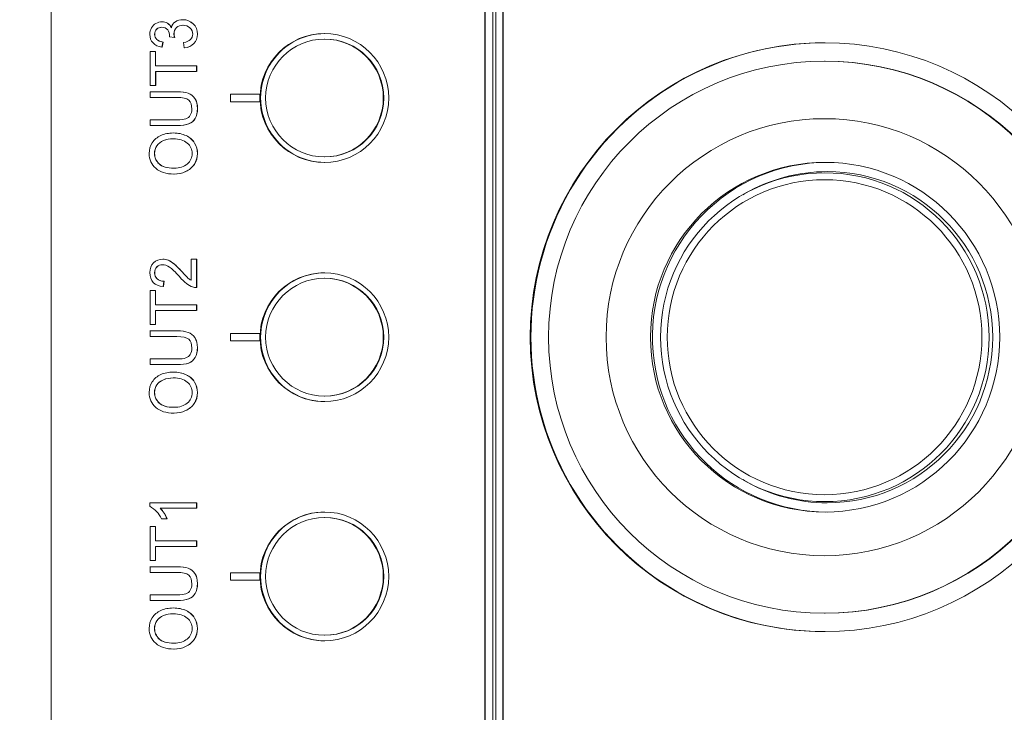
# Model space of a CAD drawing. Header units: millimetres. Extents: x 4 to 836, y 5 to 589.
# Tile 33 of 96: x 467 to 494, y 190 to 209. Entities that reach past the tile are written whole.
import ezdxf

# ---------------------------------------------------------------- set-up
doc = ezdxf.new("R2010")
doc.units = ezdxf.units.MM
doc.layers.add('1', color=7, linetype='Continuous', true_color=0xffffff)
doc.styles.add('ideas_simplex', font='simplex.shx')
doc.dimstyles.get("Standard").update_dxf_attribs({"dimtxt": 0.18, "dimasz": 0.18, "dimexe": 0.18, "dimexo": 0.0625, "dimgap": 0.09, "dimtad": 0, "dimtih": 1, "dimtoh": 1, "dimdec": 4, "dimzin": 0, "dimdsep": 46, "dimtxsty": 'Standard', "dimcen": 0.09, "dimadec": 0, "dimazin": 0, "dimtfac": 1, "dimtdec": 4, "dimtofl": 0, "dimtmove": 0, "dimatfit": 3, "dimfxl": 1, "dimtolj": 1, "dimtzin": 0, "dimarcsym": 0})

# ---------------------------------------------------------------- blocks, each defined once
blk = doc.blocks.new('_U12')
at = {"layer": '1', "color": 87, "lineweight": 25}
for p, q in [((475.824181, 252.235776), (474.324181, 252.235776)), ((474.324181, 252.235776), (474.324181, 246.610776)), ((491.499181, 252.235776), (489.999181, 252.235776)), ((491.499181, 246.610776), (491.499181, 252.235776)), ((474.324181, 246.610776), (475.824181, 246.610776)), ((489.999181, 246.610776), (491.499181, 246.610776))]:
    blk.add_line(p, q, dxfattribs=at)
at = {"layer": '1', "color": 152, "lineweight": 13}
for p, q in [((460.261681, 211.505238), (460.261681, 247.110776)), ((505.561681, 229.633818), (505.561681, 247.110776))]:
    blk.add_line(p, q, dxfattribs=at)
at = {"layer": '1', "color": 27, "lineweight": 13}
blk.add_line((505.561681, 245.110776), (460.261681, 245.110776), dxfattribs=at)
at = {"layer": '1', "color": 27, "lineweight": 18}
for points in [[(460.261681, 245.110776), (463.261679, 245.639757), (463.261683, 244.581795)], [(505.561681, 245.110776), (502.561683, 244.581795), (502.561679, 245.639757)]]:
    blk.add_solid(points, dxfattribs=at)
at = {"layer": '1', "color": 87, "linetype": 'Continuous', "lineweight": 25, "char_height": 3, "attachment_point": 7, "line_spacing_factor": 1.204819, "style": 'ideas_simplex'}
for s, insert in [('\\W1.2097;45,3', (477.280681, 254.370776)), ('\\W1.1692;1.783', (475.795681, 247.058276))]:
    blk.add_mtext(s, dxfattribs=dict(at, insert=insert))

msp = doc.modelspace()

# ---------------------------------------------------------------- linework, layer by layer
at = {"layer": '1', "color": 252, "linetype": 'Continuous', "lineweight": 13}
for p, q in [((468.227, 217.626), (468.227, 183.026)), ((480.027, 185.855), (480.027, 214.798)), ((480.234, 214.798), (480.234, 185.855)), ((480.32, 185.777), (480.32, 214.876)), ((480.512, 214.876), (480.512, 185.777))]:
    msp.add_line(p, q, dxfattribs=at)
at = {"layer": '1', "color": 252, "linetype": 'Continuous', "lineweight": 18}
for p, q in [((480.02, 185.858), (480.02, 214.795)), ((480.52, 214.879), (480.52, 185.774))]:
    msp.add_line(p, q, dxfattribs=at)
at = {"layer": '1', "color": 7, "linetype": 'Continuous', "lineweight": 18}
for p, q in [((471.247, 208.896), (471.242, 208.896)), ((472.092, 208.842), (472.095, 208.842)), ((471.098, 208.696), (471.101, 208.696)), ((471.269, 208.347), (471.273, 208.347)), ((471.585, 208.472), (471.589, 208.472)), ((472.107, 208.305), (472.111, 208.305)), ((471.242, 208.204), (471.245, 208.204)), ((471.85, 208.19), (471.854, 208.19)), ((471.464, 207.548), (471.46, 207.548)), ((471.072, 207.164), (471.068, 207.164)), ((471.068, 207.164), (471.068, 207.164)), ((470.918, 206.994), (470.919, 206.994)), ((473.904, 206.926), (473.105, 206.926)), ((473.105, 206.926), (473.105, 206.726)), ((473.904, 206.926), (473.908, 206.926)), ((473.904, 206.726), (473.904, 206.926)), ((473.908, 206.726), (473.908, 206.926)), ((473.105, 206.726), (473.904, 206.726)), ((473.904, 206.726), (473.908, 206.726)), ((471.967, 206.121), (471.971, 206.121)), ((472.145, 206.27), (472.148, 206.27)), ((471.557, 205.875), (471.553, 205.875)), ((471.104, 205.527), (471.107, 205.527)), ((472.12, 205.023), (472.123, 205.023)), ((471.568, 204.759), (471.571, 204.759)), ((471.268, 202.444), (471.264, 202.444)), ((471.414, 202.415), (471.417, 202.415)), ((471.105, 202.236), (471.108, 202.236)), ((471.568, 202.32), (471.571, 202.32)), ((471.109, 201.911), (471.112, 201.911)), ((471.295, 201.848), (471.299, 201.848)), ((471.279, 201.701), (471.282, 201.701)), ((472.174, 201.674), (472.178, 201.674)), ((472.187, 201.674), (472.178, 201.674)), ((472.183, 201.674), (472.187, 201.674)), ((471.463, 201.052), (471.459, 201.052)), ((470.917, 200.498), (470.918, 200.498)), ((471.071, 200.667), (471.067, 200.667)), ((471.067, 200.667), (471.067, 200.667)), ((473.904, 200.426), (473.105, 200.426)), ((473.105, 200.426), (473.105, 200.226)), ((473.105, 200.226), (473.904, 200.226)), ((473.904, 200.426), (473.908, 200.426)), ((473.904, 200.226), (473.904, 200.426)), ((473.904, 200.226), (473.908, 200.226)), ((473.908, 200.226), (473.908, 200.426)), ((472.144, 199.774), (472.147, 199.774)), ((471.966, 199.625), (471.97, 199.625)), ((471.556, 199.379), (471.552, 199.379)), ((471.103, 199.031), (471.106, 199.031)), ((472.119, 198.526), (472.122, 198.526)), ((471.567, 198.263), (471.571, 198.263)), ((470.913, 195.821), (470.911, 195.733)), ((472.183, 195.821), (470.913, 195.821)), ((471.196, 195.678), (472.183, 195.678)), ((472.183, 195.821), (472.187, 195.821)), ((472.183, 195.678), (472.183, 195.821)), ((472.183, 195.678), (472.187, 195.678)), ((472.187, 195.678), (472.187, 195.821)), ((471.232, 195.394), (471.379, 195.394)), ((471.379, 195.394), (471.382, 195.394)), ((471.463, 194.641), (471.459, 194.641)), ((470.917, 194.087), (470.918, 194.087)), ((471.071, 194.257), (471.067, 194.257)), ((471.067, 194.257), (471.067, 194.257)), ((471.648, 193.933), (471.648, 193.933)), ((473.904, 193.926), (473.105, 193.926)), ((473.105, 193.926), (473.105, 193.726)), ((473.904, 193.926), (473.908, 193.926)), ((473.904, 193.726), (473.904, 193.926)), ((473.908, 193.726), (473.908, 193.926)), ((473.105, 193.726), (473.904, 193.726)), ((473.904, 193.726), (473.908, 193.726)), ((472.144, 193.363), (472.147, 193.363)), ((471.556, 192.968), (471.552, 192.968)), ((471.966, 193.214), (471.97, 193.214)), ((471.103, 192.62), (471.106, 192.62)), ((472.119, 192.116), (472.122, 192.116)), ((471.567, 191.852), (471.571, 191.852))]:
    msp.add_line(p, q, dxfattribs=at)
at = {"layer": '1', "color": 7, "linetype": 'Continuous', "lineweight": 13}
for p, q in [((471.392, 208.856), (471.395, 208.856)), ((471.638, 208.737), (471.641, 208.737)), ((471.098, 208.419), (471.102, 208.419)), ((471.953, 206.954), (471.957, 206.954)), ((472.136, 206.811), (472.139, 206.811)), ((471.283, 205.668), (471.286, 205.668)), ((471.898, 205.803), (471.901, 205.803)), ((472.128, 205.601), (472.131, 205.601)), ((471.163, 205.036), (471.166, 205.036)), ((471.884, 204.826), (471.887, 204.826)), ((471.791, 202.099), (471.794, 202.099)), ((471.952, 200.458), (471.956, 200.458)), ((472.135, 200.314), (472.138, 200.314)), ((471.282, 199.171), (471.285, 199.171)), ((471.897, 199.307), (471.9, 199.307)), ((472.127, 199.104), (472.13, 199.104)), ((471.162, 198.54), (471.165, 198.54)), ((471.883, 198.33), (471.886, 198.33)), ((471.952, 194.047), (471.956, 194.047)), ((472.135, 193.904), (472.138, 193.904)), ((471.282, 192.761), (471.285, 192.761)), ((471.897, 192.897), (471.9, 192.897)), ((472.127, 192.694), (472.13, 192.694)), ((471.162, 192.13), (471.165, 192.13)), ((471.883, 191.919), (471.886, 191.919))]:
    msp.add_line(p, q, dxfattribs=at)
at = {"layer": '1', "color": 30, "linetype": 'Continuous', "lineweight": 18}
for p, q in [((475.674, 208.426), (475.66, 208.426)), ((475.66, 205.226), (475.674, 205.226)), ((475.674, 201.926), (475.66, 201.926)), ((475.66, 198.726), (475.674, 198.726)), ((475.674, 195.426), (475.66, 195.426)), ((475.66, 192.226), (475.674, 192.226))]:
    msp.add_line(p, q, dxfattribs=at)
at = {"layer": '1', "color": 2, "linetype": 'Continuous', "lineweight": 18}
for p, q in [((489.266, 207.826), (489.248, 207.826)), ((489.322, 205.076), (489.322, 205.076)), ((487.077, 204.224), (487.028, 204.195)), ((487.028, 196.457), (487.077, 196.429)), ((489.248, 192.826), (489.266, 192.826))]:
    msp.add_line(p, q, dxfattribs=at)
at = {"layer": '1', "color": 252, "linetype": 'Continuous', "lineweight": 18}
for centre, major_axis in [((475.657, 206.826), (0, -1.75)), ((489.248, 200.326), (0, -8)), ((475.657, 200.326), (0, -1.75)), ((475.657, 193.826), (0, -1.75))]:
    msp.add_ellipse(centre, major_axis=major_axis, ratio=0.999391, dxfattribs=at)
for centre, major_axis in [((475.674, 206.826), (0, 1.75)), ((489.266, 200.326), (0, 8)), ((475.674, 200.326), (0, 1.75)), ((475.674, 193.826), (0, 1.75))]:
    msp.add_ellipse(centre, major_axis=major_axis, ratio=0.999391, start_param=0, end_param=3.141593, dxfattribs=at)
at = {"layer": '1', "color": 30, "linetype": 'Continuous', "lineweight": 18}
for centre in [(475.66, 206.826), (475.66, 200.326), (475.66, 193.826)]:
    msp.add_ellipse(centre, major_axis=(0, 1.6), ratio=0.999391, dxfattribs=at)
for centre in [(475.674, 206.826), (475.674, 200.326), (475.674, 193.826)]:
    msp.add_ellipse(centre, major_axis=(0, 1.6), ratio=0.999391, start_param=3.141647, end_param=6.283142, dxfattribs=at)
at = {"layer": '1', "color": 2, "linetype": 'Continuous', "lineweight": 18}
for centre, major_axis in [((489.248, 200.326), (0, 7.5)), ((489.248, 200.326), (0, 5.937)), ((489.268, 200.326), (0, 4.75)), ((489.259, 200.326), (0, 4.467))]:
    msp.add_ellipse(centre, major_axis=major_axis, ratio=0.999391, dxfattribs=at)
for centre, major_axis, start_param, end_param in [((489.266, 200.326), (0, 7.5), 3.141647, 6.283142), ((489.322, 200.326), (0, 4.75), 0, 1.605703), ((489.325, 200.326), (0, 4.5), 0, 0.52337), ((489.325, 200.326), (0, 4.5), 3.141593, 6.283185), ((489.322, 200.326), (0, 4.75), 1.605703, 3.141647), ((489.325, 200.326), (0, 4.5), 2.618125, 3.141593)]:
    msp.add_ellipse(centre, major_axis=major_axis, ratio=0.999391, start_param=start_param, end_param=end_param, dxfattribs=at)
at = {"layer": '1', "color": 2, "linetype": 'Continuous', "lineweight": 13}
msp.add_ellipse((489.253, 200.326), major_axis=(0, -4.279), ratio=0.999391, dxfattribs=at)
at = {"layer": '1', "color": 7, "linetype": 'Continuous', "lineweight": 18}
for centre, major_axis, start_param, end_param in [((470.511, 195.032), (0, 0.807), 5.177373, 5.764297), ((470.471, 195.012), (0, -0.985), 1.968996, 2.31394), ((470.475, 195.012), (0, -0.985), 1.968996, 2.31394)]:
    msp.add_ellipse(centre, major_axis=major_axis, ratio=0.999391, start_param=start_param, end_param=end_param, dxfattribs=at)
for points, degree in [([(470.958, 208.731), (470.988, 208.784), (471.028, 208.825), (471.079, 208.854)], 3), ([(471.247, 208.896), (471.301, 208.896), (471.351, 208.883), (471.395, 208.856)], 3), ([(471.392, 208.856), (471.437, 208.828), (471.472, 208.788), (471.499, 208.736)], 3), ([(471.395, 208.856), (471.44, 208.828), (471.476, 208.788), (471.502, 208.736)], 3), ([(471.499, 208.736), (471.516, 208.805), (471.552, 208.858), (471.607, 208.896)], 3), ([(471.815, 208.802), (471.745, 208.801), (471.687, 208.78), (471.641, 208.737)], 3), ([(471.814, 208.953), (471.925, 208.953), (472.018, 208.916), (472.095, 208.842)], 3), ([(471.239, 208.749), (471.184, 208.748), (471.138, 208.731), (471.101, 208.696)], 3), ([(471.585, 208.472), (471.585, 208.472), (471.449, 208.488), (471.449, 208.488)], 3), ([(471.242, 208.204), (471.137, 208.221), (471.057, 208.261), (471, 208.323)], 3), ([(471.098, 208.419), (471.136, 208.382), (471.193, 208.358), (471.269, 208.347)], 3), ([(471.102, 208.419), (471.14, 208.382), (471.197, 208.358), (471.273, 208.347)], 3), ([(471.269, 208.347), (471.269, 208.347), (471.242, 208.204), (471.242, 208.204)], 3), ([(471.273, 208.347), (471.273, 208.347), (471.245, 208.204), (471.245, 208.204)], 3), ([(471.83, 208.333), (471.918, 208.349), (471.981, 208.377), (472.02, 208.417)], 3), ([(471.85, 208.19), (471.85, 208.19), (471.83, 208.333), (471.83, 208.333)], 3), ([(472.107, 208.305), (472.041, 208.238), (471.956, 208.199), (471.85, 208.19)], 3), ([(472.111, 208.305), (472.045, 208.238), (471.959, 208.199), (471.854, 208.19)], 3), ([(471.771, 207.702), (471.767, 207.702)], 1), ([(471.072, 207.164), (471.072, 207.164), (471.072, 207.548), (471.072, 207.548)], 3), ([(471.46, 207.548), (471.782, 207.548), (472.184, 207.548), (472.184, 207.548)], 3), ([(472.184, 207.56), (472.188, 207.56)], 1), ([(472.136, 206.811), (472.089, 206.88), (472.028, 206.928), (471.953, 206.954)], 3), ([(472.139, 206.811), (472.092, 206.88), (472.031, 206.928), (471.957, 206.954)], 3), ([(472.013, 206.356), (471.984, 206.31), (471.944, 206.278), (471.892, 206.259)], 3), ([(471.967, 206.121), (472.045, 206.151), (472.104, 206.2), (472.145, 206.27)], 3), ([(471.971, 206.121), (472.048, 206.151), (472.107, 206.2), (472.148, 206.27)], 3), ([(470.98, 205.609), (471.036, 205.696), (471.114, 205.762), (471.214, 205.807)], 3), ([(471.558, 205.875), (471.686, 205.875), (471.801, 205.851), (471.901, 205.803)], 3), ([(471.283, 205.668), (471.206, 205.636), (471.146, 205.589), (471.104, 205.527)], 3), ([(471.286, 205.668), (471.209, 205.636), (471.15, 205.589), (471.107, 205.527)], 3), ([(471.555, 205.716), (471.453, 205.716), (471.363, 205.7), (471.286, 205.668)], 3), ([(471.898, 205.803), (471.999, 205.756), (472.076, 205.688), (472.128, 205.601)], 3), ([(471.901, 205.803), (472.002, 205.756), (472.079, 205.688), (472.131, 205.601)], 3), ([(471.163, 205.036), (471.244, 204.958), (471.38, 204.918), (471.571, 204.918)], 3), ([(471.166, 205.036), (471.248, 204.958), (471.384, 204.918), (471.574, 204.918)], 3), ([(471.571, 204.918), (471.723, 204.918), (471.843, 204.956), (471.931, 205.032)], 3), ([(472.12, 205.023), (472.062, 204.936), (471.983, 204.871), (471.884, 204.826)], 3), ([(472.123, 205.023), (472.066, 204.936), (471.987, 204.871), (471.887, 204.826)], 3), ([(471.568, 204.759), (471.358, 204.759), (471.193, 204.811), (471.075, 204.915)], 3), ([(471.884, 204.826), (471.785, 204.781), (471.679, 204.759), (471.568, 204.759)], 3), ([(471.887, 204.826), (471.788, 204.781), (471.682, 204.759), (471.571, 204.759)], 3), ([(471.268, 202.444), (471.319, 202.444), (471.368, 202.434), (471.417, 202.415)], 3), ([(471.414, 202.415), (471.462, 202.396), (471.514, 202.364), (471.568, 202.32)], 3), ([(471.417, 202.415), (471.466, 202.396), (471.517, 202.364), (471.571, 202.32)], 3), ([(472.034, 202.446), (472.034, 202.446), (472.088, 202.446), (472.131, 202.446)], 3), ([(472.034, 201.873), (472.034, 201.873), (472.034, 202.446), (472.034, 202.446)], 3), ([(471.262, 202.297), (471.201, 202.296), (471.15, 202.276), (471.108, 202.236)], 3), ([(471.716, 201.973), (471.603, 202.099), (471.513, 202.185), (471.447, 202.23)], 3), ([(471.568, 202.32), (471.622, 202.276), (471.696, 202.202), (471.791, 202.099)], 3), ([(471.571, 202.32), (471.626, 202.276), (471.7, 202.202), (471.794, 202.099)], 3), ([(471.791, 202.099), (471.869, 202.013), (471.922, 201.958), (471.95, 201.934)], 3), ([(471.279, 201.701), (471.16, 201.711), (471.069, 201.749), (471.006, 201.815)], 3), ([(471.109, 201.911), (471.154, 201.87), (471.216, 201.849), (471.295, 201.848)], 3), ([(471.112, 201.911), (471.157, 201.87), (471.219, 201.849), (471.299, 201.848)], 3), ([(471.295, 201.848), (471.295, 201.848), (471.279, 201.701), (471.279, 201.701)], 3), ([(471.299, 201.848), (471.299, 201.848), (471.282, 201.701), (471.282, 201.701)], 3), ([(471.907, 201.785), (471.852, 201.829), (471.788, 201.891), (471.716, 201.973)], 3), ([(471.95, 201.934), (471.978, 201.909), (472.006, 201.889), (472.034, 201.873)], 3), ([(472.076, 201.691), (472.018, 201.71), (471.963, 201.742), (471.907, 201.785)], 3), ([(472.183, 201.674), (472.146, 201.673), (472.11, 201.679), (472.076, 201.691)], 3), ([(471.071, 200.667), (471.071, 200.667), (471.071, 201.051), (471.071, 201.052)], 3), ([(471.459, 201.052), (471.781, 201.052), (472.183, 201.052), (472.183, 201.052)], 3), ([(471.77, 201.206), (471.766, 201.206)], 1), ([(472.183, 201.064), (472.187, 201.064)], 1), ([(472.135, 200.314), (472.088, 200.384), (472.027, 200.431), (471.952, 200.458)], 3), ([(472.138, 200.314), (472.091, 200.384), (472.03, 200.431), (471.956, 200.458)], 3), ([(472.012, 199.86), (471.983, 199.814), (471.943, 199.782), (471.891, 199.763)], 3), ([(471.966, 199.625), (472.044, 199.654), (472.103, 199.704), (472.144, 199.774)], 3), ([(471.97, 199.625), (472.047, 199.654), (472.107, 199.704), (472.147, 199.774)], 3), ([(470.979, 199.113), (471.035, 199.199), (471.113, 199.265), (471.213, 199.311)], 3), ([(471.282, 199.171), (471.205, 199.139), (471.145, 199.092), (471.103, 199.031)], 3), ([(471.285, 199.171), (471.208, 199.139), (471.149, 199.092), (471.106, 199.031)], 3), ([(471.554, 199.22), (471.452, 199.22), (471.362, 199.203), (471.285, 199.171)], 3), ([(471.557, 199.379), (471.685, 199.379), (471.8, 199.355), (471.9, 199.307)], 3), ([(471.897, 199.307), (471.998, 199.259), (472.075, 199.192), (472.127, 199.104)], 3), ([(471.9, 199.307), (472.002, 199.259), (472.078, 199.192), (472.13, 199.104)], 3), ([(471.567, 198.263), (471.357, 198.263), (471.192, 198.315), (471.074, 198.419)], 3), ([(471.162, 198.54), (471.243, 198.461), (471.379, 198.422), (471.57, 198.422)], 3), ([(471.165, 198.54), (471.247, 198.461), (471.383, 198.422), (471.573, 198.422)], 3), ([(471.883, 198.33), (471.784, 198.285), (471.678, 198.263), (471.567, 198.263)], 3), ([(471.57, 198.422), (471.722, 198.422), (471.842, 198.46), (471.93, 198.535)], 3), ([(471.886, 198.33), (471.787, 198.285), (471.682, 198.263), (471.571, 198.263)], 3), ([(472.119, 198.526), (472.061, 198.44), (471.983, 198.374), (471.883, 198.33)], 3), ([(472.122, 198.526), (472.065, 198.44), (471.986, 198.374), (471.886, 198.33)], 3), ([(471.071, 194.257), (471.071, 194.257), (471.071, 194.641), (471.071, 194.641)], 3), ([(471.459, 194.641), (471.781, 194.641), (472.183, 194.641), (472.183, 194.641)], 3), ([(471.77, 194.796), (471.766, 194.796)], 1), ([(472.183, 194.653), (472.187, 194.653)], 1), ([(472.135, 193.904), (472.088, 193.973), (472.027, 194.021), (471.952, 194.047)], 3), ([(472.138, 193.904), (472.091, 193.973), (472.03, 194.021), (471.956, 194.047)], 3), ([(472.012, 193.449), (471.983, 193.404), (471.943, 193.371), (471.891, 193.352)], 3), ([(471.966, 193.214), (472.044, 193.244), (472.103, 193.294), (472.144, 193.363)], 3), ([(471.97, 193.214), (472.047, 193.244), (472.107, 193.294), (472.147, 193.363)], 3), ([(471.557, 192.968), (471.685, 192.968), (471.8, 192.944), (471.9, 192.897)], 3), ([(470.979, 192.702), (471.035, 192.789), (471.113, 192.855), (471.213, 192.9)], 3), ([(471.282, 192.761), (471.205, 192.729), (471.145, 192.682), (471.103, 192.62)], 3), ([(471.285, 192.761), (471.208, 192.729), (471.149, 192.682), (471.106, 192.62)], 3), ([(471.554, 192.809), (471.452, 192.809), (471.362, 192.793), (471.285, 192.761)], 3), ([(471.897, 192.897), (471.998, 192.849), (472.075, 192.781), (472.127, 192.694)], 3), ([(471.9, 192.897), (472.002, 192.849), (472.078, 192.781), (472.13, 192.694)], 3), ([(471.567, 191.852), (471.357, 191.852), (471.192, 191.904), (471.074, 192.008)], 3), ([(471.162, 192.13), (471.243, 192.051), (471.379, 192.012), (471.57, 192.012)], 3), ([(471.165, 192.13), (471.247, 192.051), (471.383, 192.012), (471.573, 192.012)], 3), ([(471.883, 191.919), (471.784, 191.875), (471.678, 191.852), (471.567, 191.852)], 3), ([(471.57, 192.012), (471.722, 192.012), (471.842, 192.049), (471.93, 192.125)], 3), ([(471.886, 191.919), (471.787, 191.875), (471.682, 191.852), (471.571, 191.852)], 3), ([(472.119, 192.116), (472.061, 192.029), (471.983, 191.964), (471.883, 191.919)], 3), ([(472.122, 192.116), (472.065, 192.029), (471.986, 191.964), (471.886, 191.919)], 3)]:
    msp.add_open_spline(points, degree=degree, dxfattribs=at)
for points, knots in [([(471.079, 208.854), (471.131, 208.882), (471.185, 208.896), (471.243, 208.896), (471.297, 208.896), (471.347, 208.883), (471.392, 208.856)], [0, 0, 0, 0, 0.5, 0.5, 0.5, 1, 1, 1, 1]), ([(471.607, 208.896), (471.661, 208.934), (471.729, 208.953), (471.81, 208.953), (471.921, 208.953), (472.015, 208.916), (472.092, 208.842)], [0, 0, 0, 0, 0.5, 0.5, 0.5, 1, 1, 1, 1]), ([(472.002, 208.732), (471.952, 208.778), (471.889, 208.802), (471.814, 208.802), (471.743, 208.802), (471.684, 208.78), (471.638, 208.737)], [0, 0, 0, 0, 0.5, 0.5, 0.5, 1, 1, 1, 1]), ([(472.092, 208.842), (472.168, 208.768), (472.207, 208.674), (472.207, 208.56), (472.207, 208.458), (472.174, 208.373), (472.107, 208.305)], [0, 0, 0, 0, 0.5, 0.5, 0.5, 1, 1, 1, 1]), ([(472.095, 208.842), (472.172, 208.768), (472.21, 208.674), (472.21, 208.56), (472.21, 208.458), (472.177, 208.373), (472.111, 208.305)], [0, 0, 0, 0, 0.5, 0.5, 0.5, 1, 1, 1, 1]), ([(471, 208.323), (470.942, 208.385), (470.913, 208.463), (470.913, 208.555), (470.913, 208.618), (470.928, 208.677), (470.958, 208.731)], [0, 0, 0, 0, 0.5, 0.5, 0.5, 1, 1, 1, 1]), ([(471.098, 208.696), (471.06, 208.66), (471.041, 208.614), (471.041, 208.502), (471.06, 208.456), (471.098, 208.419)], [0, 0, 0, 0, 0.5, 0.5, 1, 1, 1, 1]), ([(471.101, 208.696), (471.064, 208.66), (471.045, 208.614), (471.045, 208.502), (471.064, 208.456), (471.102, 208.419)], [0, 0, 0, 0, 0.5, 0.5, 1, 1, 1, 1]), ([(471.399, 208.676), (471.364, 208.725), (471.311, 208.749), (471.239, 208.749), (471.182, 208.749), (471.135, 208.731), (471.098, 208.696)], [0, 0, 0, 0, 0.5, 0.5, 0.5, 1, 1, 1, 1]), ([(471.449, 208.488), (471.45, 208.498), (471.451, 208.505), (471.451, 208.511), (471.451, 208.572), (471.433, 208.627), (471.399, 208.676)], [0, 0, 0, 0, 0.5, 0.5, 0.5, 1, 1, 1, 1]), ([(471.638, 208.737), (471.591, 208.694), (471.568, 208.639), (471.568, 208.573), (471.568, 208.546), (471.574, 208.512), (471.585, 208.472)], [0, 0, 0, 0, 0.5, 0.5, 0.5, 1, 1, 1, 1]), ([(471.641, 208.737), (471.595, 208.694), (471.571, 208.639), (471.571, 208.573), (471.571, 208.546), (471.577, 208.512), (471.589, 208.472)], [0, 0, 0, 0, 0.5, 0.5, 0.5, 1, 1, 1, 1]), ([(472.02, 208.417), (472.059, 208.456), (472.078, 208.504), (472.078, 208.561), (472.078, 208.629), (472.053, 208.686), (472.002, 208.732)], [0, 0, 0, 0, 0.5, 0.5, 0.5, 1, 1, 1, 1]), ([(471.116, 207.702), (471.086, 207.702), (471.068, 207.702), (471.068, 207.702), (471.068, 207.702), (471.068, 208.088), (471.068, 208.088), (471.068, 208.088), (470.919, 208.088), (470.919, 208.088)], [0, 0, 0, 0, 0.058796, 0.058796, 0.058796, 0.529398, 0.529398, 0.529398, 1, 1, 1, 1]), ([(470.919, 208.088), (470.919, 208.088), (470.919, 207.164), (470.919, 207.164), (470.919, 207.164), (471.068, 207.164), (471.068, 207.164)], [0, 0, 0, 0, 0.5, 0.5, 0.5, 1, 1, 1, 1]), ([(472.188, 207.548), (472.188, 207.548), (472.188, 207.702), (472.188, 207.702), (472.188, 207.702), (471.333, 207.702), (471.12, 207.702)], [0, 0, 0, 0, 0.533316, 0.533316, 0.533316, 1, 1, 1, 1]), ([(471.953, 206.954), (471.878, 206.981), (471.777, 206.994), (471.65, 206.994), (471.65, 206.994), (470.919, 206.994), (470.919, 206.994), (470.919, 206.994), (470.919, 206.84), (470.919, 206.84)], [0, 0, 0, 0, 0.333333, 0.333333, 0.333333, 0.666667, 0.666667, 0.666667, 1, 1, 1, 1]), ([(471.957, 206.954), (471.882, 206.981), (471.781, 206.994), (471.654, 206.994), (471.654, 206.994), (470.922, 206.994), (470.922, 206.994), (470.922, 206.994), (470.922, 206.84), (470.922, 206.84)], [0, 0, 0, 0, 0.333333, 0.333333, 0.333333, 0.666667, 0.666667, 0.666667, 1, 1, 1, 1]), ([(470.919, 206.84), (470.919, 206.84), (471.649, 206.84), (471.649, 206.84), (471.808, 206.84), (471.915, 206.815), (471.971, 206.767)], [0, 0, 0, 0, 0.5, 0.5, 0.5, 1, 1, 1, 1]), ([(471.971, 206.767), (472.027, 206.719), (472.055, 206.638), (472.055, 206.524), (472.055, 206.458), (472.041, 206.402), (472.013, 206.356)], [0, 0, 0, 0, 0.5, 0.5, 0.5, 1, 1, 1, 1]), ([(472.145, 206.27), (472.186, 206.339), (472.206, 206.429), (472.206, 206.538), (472.206, 206.651), (472.183, 206.741), (472.136, 206.811)], [0, 0, 0, 0, 0.5, 0.5, 0.5, 1, 1, 1, 1]), ([(472.148, 206.27), (472.189, 206.339), (472.209, 206.429), (472.209, 206.538), (472.209, 206.651), (472.186, 206.741), (472.139, 206.811)], [0, 0, 0, 0, 0.5, 0.5, 0.5, 1, 1, 1, 1]), ([(470.919, 206.231), (470.919, 206.231), (470.919, 206.231), (470.919, 206.231), (470.919, 206.077), (470.919, 206.077), (470.919, 206.077), (471.035, 206.077), (471.175, 206.077)], [0, 0, 0, 0, 0.000001, 0.000001, 0.715084, 0.715084, 0.715084, 1, 1, 1, 1]), ([(471.178, 206.077), (471.389, 206.077), (471.654, 206.077), (471.654, 206.077), (471.788, 206.077), (471.893, 206.091), (471.971, 206.121)], [0, 0, 0, 0, 0.37561, 0.37561, 0.37561, 1, 1, 1, 1]), ([(471.214, 205.807), (471.313, 205.852), (471.427, 205.875), (471.553, 205.875), (471.682, 205.875), (471.797, 205.851), (471.898, 205.803)], [0, 0, 0, 0, 0.5, 0.5, 0.5, 1, 1, 1, 1]), ([(471.075, 204.915), (470.956, 205.019), (470.896, 205.153), (470.896, 205.318), (470.896, 205.426), (470.924, 205.523), (470.98, 205.609)], [0, 0, 0, 0, 0.5, 0.5, 0.5, 1, 1, 1, 1]), ([(471.93, 205.603), (471.841, 205.678), (471.715, 205.716), (471.552, 205.716), (471.449, 205.716), (471.36, 205.7), (471.283, 205.668)], [0, 0, 0, 0, 0.5, 0.5, 0.5, 1, 1, 1, 1]), ([(471.931, 205.032), (472.019, 205.107), (472.063, 205.202), (472.063, 205.316), (472.063, 205.433), (472.018, 205.528), (471.93, 205.603)], [0, 0, 0, 0, 0.5, 0.5, 0.5, 1, 1, 1, 1]), ([(472.128, 205.601), (472.18, 205.513), (472.206, 205.418), (472.206, 205.317), (472.206, 205.207), (472.177, 205.109), (472.12, 205.023)], [0, 0, 0, 0, 0.5, 0.5, 0.5, 1, 1, 1, 1]), ([(472.131, 205.601), (472.183, 205.513), (472.209, 205.418), (472.209, 205.317), (472.209, 205.207), (472.181, 205.109), (472.123, 205.023)], [0, 0, 0, 0, 0.5, 0.5, 0.5, 1, 1, 1, 1]), ([(471.104, 205.527), (471.062, 205.465), (471.04, 205.396), (471.04, 205.319), (471.04, 205.209), (471.081, 205.115), (471.163, 205.036)], [0, 0, 0, 0, 0.5, 0.5, 0.5, 1, 1, 1, 1]), ([(471.107, 205.527), (471.065, 205.465), (471.044, 205.396), (471.044, 205.319), (471.044, 205.209), (471.085, 205.115), (471.166, 205.036)], [0, 0, 0, 0, 0.5, 0.5, 0.5, 1, 1, 1, 1]), ([(471.006, 201.815), (470.944, 201.881), (470.913, 201.969), (470.913, 202.192), (470.946, 202.281), (471.014, 202.346)], [0, 0, 0, 0, 0.5, 0.5, 1, 1, 1, 1]), ([(471.014, 202.346), (471.081, 202.411), (471.165, 202.444), (471.264, 202.444), (471.315, 202.444), (471.365, 202.434), (471.414, 202.415)], [0, 0, 0, 0, 0.5, 0.5, 0.5, 1, 1, 1, 1]), ([(472.182, 202.446), (472.185, 202.446), (472.187, 202.446), (472.187, 202.446), (472.187, 202.446), (472.187, 201.674), (472.187, 201.674)], [0, 0, 0, 0, 0.099935, 0.099935, 0.099935, 1, 1, 1, 1]), ([(471.105, 202.236), (471.063, 202.195), (471.041, 202.142), (471.041, 202.077), (471.041, 202.008), (471.064, 201.953), (471.109, 201.911)], [0, 0, 0, 0, 0.5, 0.5, 0.5, 1, 1, 1, 1]), ([(471.108, 202.236), (471.066, 202.195), (471.045, 202.142), (471.045, 202.077), (471.045, 202.008), (471.067, 201.953), (471.112, 201.911)], [0, 0, 0, 0, 0.5, 0.5, 0.5, 1, 1, 1, 1]), ([(471.447, 202.23), (471.382, 202.274), (471.319, 202.297), (471.261, 202.297), (471.199, 202.297), (471.147, 202.276), (471.105, 202.236)], [0, 0, 0, 0, 0.5, 0.5, 0.5, 1, 1, 1, 1]), ([(471.115, 201.206), (471.085, 201.206), (471.067, 201.206), (471.067, 201.206), (471.067, 201.206), (471.067, 201.592), (471.067, 201.592), (471.067, 201.592), (470.918, 201.592), (470.918, 201.592)], [0, 0, 0, 0, 0.058796, 0.058796, 0.058796, 0.529398, 0.529398, 0.529398, 1, 1, 1, 1]), ([(470.918, 201.592), (470.918, 201.592), (470.918, 200.667), (470.918, 200.667), (470.918, 200.667), (471.067, 200.667), (471.067, 200.667)], [0, 0, 0, 0, 0.5, 0.5, 0.5, 1, 1, 1, 1]), ([(472.187, 201.052), (472.187, 201.052), (472.187, 201.206), (472.187, 201.206), (472.187, 201.206), (471.332, 201.206), (471.119, 201.206)], [0, 0, 0, 0, 0.533316, 0.533316, 0.533316, 1, 1, 1, 1]), ([(471.952, 200.458), (471.877, 200.485), (471.776, 200.498), (471.649, 200.498), (471.649, 200.498), (470.918, 200.498), (470.918, 200.498), (470.918, 200.498), (470.918, 200.343), (470.918, 200.343)], [0, 0, 0, 0, 0.333333, 0.333333, 0.333333, 0.666667, 0.666667, 0.666667, 1, 1, 1, 1]), ([(471.956, 200.458), (471.881, 200.485), (471.78, 200.498), (471.653, 200.498), (471.653, 200.498), (470.921, 200.498), (470.921, 200.498), (470.921, 200.498), (470.921, 200.343), (470.921, 200.343)], [0, 0, 0, 0, 0.333333, 0.333333, 0.333333, 0.666667, 0.666667, 0.666667, 1, 1, 1, 1]), ([(470.918, 200.343), (470.918, 200.343), (471.648, 200.343), (471.648, 200.343), (471.807, 200.343), (471.914, 200.319), (471.97, 200.271)], [0, 0, 0, 0, 0.5, 0.5, 0.5, 1, 1, 1, 1]), ([(471.97, 200.271), (472.026, 200.223), (472.054, 200.142), (472.054, 200.028), (472.054, 199.962), (472.04, 199.906), (472.012, 199.86)], [0, 0, 0, 0, 0.5, 0.5, 0.5, 1, 1, 1, 1]), ([(472.144, 199.774), (472.185, 199.843), (472.205, 199.933), (472.205, 200.042), (472.205, 200.154), (472.182, 200.245), (472.135, 200.314)], [0, 0, 0, 0, 0.5, 0.5, 0.5, 1, 1, 1, 1]), ([(472.147, 199.774), (472.188, 199.843), (472.208, 199.933), (472.208, 200.042), (472.208, 200.154), (472.185, 200.245), (472.138, 200.314)], [0, 0, 0, 0, 0.5, 0.5, 0.5, 1, 1, 1, 1]), ([(470.918, 199.735), (470.918, 199.735), (470.918, 199.735), (470.918, 199.735), (470.918, 199.58), (470.918, 199.58), (470.918, 199.58), (471.034, 199.58), (471.174, 199.58)], [0, 0, 0, 0, 0.000001, 0.000001, 0.715084, 0.715084, 0.715084, 1, 1, 1, 1]), ([(471.177, 199.58), (471.388, 199.58), (471.653, 199.58), (471.653, 199.58), (471.787, 199.58), (471.892, 199.595), (471.97, 199.625)], [0, 0, 0, 0, 0.37561, 0.37561, 0.37561, 1, 1, 1, 1]), ([(471.213, 199.311), (471.312, 199.356), (471.426, 199.379), (471.552, 199.379), (471.681, 199.379), (471.796, 199.355), (471.897, 199.307)], [0, 0, 0, 0, 0.5, 0.5, 0.5, 1, 1, 1, 1]), ([(471.929, 199.107), (471.84, 199.182), (471.714, 199.22), (471.551, 199.22), (471.449, 199.22), (471.359, 199.203), (471.282, 199.171)], [0, 0, 0, 0, 0.5, 0.5, 0.5, 1, 1, 1, 1]), ([(471.074, 198.419), (470.955, 198.523), (470.895, 198.657), (470.895, 198.822), (470.895, 198.929), (470.923, 199.027), (470.979, 199.113)], [0, 0, 0, 0, 0.5, 0.5, 0.5, 1, 1, 1, 1]), ([(471.103, 199.031), (471.061, 198.969), (471.04, 198.899), (471.04, 198.823), (471.04, 198.713), (471.08, 198.619), (471.162, 198.54)], [0, 0, 0, 0, 0.5, 0.5, 0.5, 1, 1, 1, 1]), ([(471.106, 199.031), (471.064, 198.969), (471.043, 198.899), (471.043, 198.823), (471.043, 198.713), (471.084, 198.619), (471.165, 198.54)], [0, 0, 0, 0, 0.5, 0.5, 0.5, 1, 1, 1, 1]), ([(471.93, 198.535), (472.018, 198.611), (472.062, 198.706), (472.062, 198.82), (472.062, 198.936), (472.018, 199.032), (471.929, 199.107)], [0, 0, 0, 0, 0.5, 0.5, 0.5, 1, 1, 1, 1]), ([(472.127, 199.104), (472.179, 199.017), (472.205, 198.922), (472.205, 198.821), (472.205, 198.711), (472.176, 198.613), (472.119, 198.526)], [0, 0, 0, 0, 0.5, 0.5, 0.5, 1, 1, 1, 1]), ([(472.13, 199.104), (472.183, 199.017), (472.208, 198.922), (472.208, 198.821), (472.208, 198.711), (472.18, 198.613), (472.122, 198.526)], [0, 0, 0, 0, 0.5, 0.5, 0.5, 1, 1, 1, 1]), ([(471.115, 194.796), (471.085, 194.796), (471.067, 194.796), (471.067, 194.796), (471.067, 194.796), (471.067, 195.182), (471.067, 195.182), (471.067, 195.182), (470.918, 195.182), (470.918, 195.182)], [0, 0, 0, 0, 0.058796, 0.058796, 0.058796, 0.529398, 0.529398, 0.529398, 1, 1, 1, 1]), ([(470.918, 195.182), (470.918, 195.182), (470.918, 194.257), (470.918, 194.257), (470.918, 194.257), (471.067, 194.257), (471.067, 194.257)], [0, 0, 0, 0, 0.5, 0.5, 0.5, 1, 1, 1, 1]), ([(472.187, 194.641), (472.187, 194.641), (472.187, 194.796), (472.187, 194.796), (472.187, 194.796), (471.332, 194.796), (471.119, 194.796)], [0, 0, 0, 0, 0.533316, 0.533316, 0.533316, 1, 1, 1, 1]), ([(471.952, 194.047), (471.877, 194.074), (471.776, 194.087), (471.649, 194.087), (471.649, 194.087), (470.918, 194.087), (470.918, 194.087), (470.918, 194.087), (470.918, 193.933), (470.918, 193.933)], [0, 0, 0, 0, 0.333333, 0.333333, 0.333333, 0.666667, 0.666667, 0.666667, 1, 1, 1, 1]), ([(471.956, 194.047), (471.881, 194.074), (471.78, 194.087), (471.653, 194.087), (471.653, 194.087), (470.921, 194.087), (470.921, 194.087), (470.921, 194.087), (470.921, 193.933), (470.921, 193.933)], [0, 0, 0, 0, 0.333333, 0.333333, 0.333333, 0.666667, 0.666667, 0.666667, 1, 1, 1, 1]), ([(470.918, 193.933), (470.918, 193.933), (471.648, 193.933), (471.648, 193.933), (471.807, 193.933), (471.914, 193.909), (471.97, 193.861)], [0, 0, 0, 0, 0.5, 0.5, 0.5, 1, 1, 1, 1]), ([(471.97, 193.861), (472.026, 193.812), (472.054, 193.731), (472.054, 193.618), (472.054, 193.551), (472.04, 193.495), (472.012, 193.449)], [0, 0, 0, 0, 0.5, 0.5, 0.5, 1, 1, 1, 1]), ([(472.144, 193.363), (472.185, 193.432), (472.205, 193.522), (472.205, 193.631), (472.205, 193.744), (472.182, 193.834), (472.135, 193.904)], [0, 0, 0, 0, 0.5, 0.5, 0.5, 1, 1, 1, 1]), ([(472.147, 193.363), (472.188, 193.432), (472.208, 193.522), (472.208, 193.631), (472.208, 193.744), (472.185, 193.834), (472.138, 193.904)], [0, 0, 0, 0, 0.5, 0.5, 0.5, 1, 1, 1, 1]), ([(470.918, 193.324), (470.918, 193.324), (470.918, 193.324), (470.918, 193.324), (470.918, 193.17), (470.918, 193.17), (470.918, 193.17), (471.034, 193.17), (471.174, 193.17)], [0, 0, 0, 0, 0.000001, 0.000001, 0.715084, 0.715084, 0.715084, 1, 1, 1, 1]), ([(471.177, 193.17), (471.388, 193.17), (471.653, 193.17), (471.653, 193.17), (471.787, 193.17), (471.892, 193.184), (471.97, 193.214)], [0, 0, 0, 0, 0.37561, 0.37561, 0.37561, 1, 1, 1, 1]), ([(471.213, 192.9), (471.312, 192.946), (471.426, 192.968), (471.552, 192.968), (471.681, 192.968), (471.796, 192.944), (471.897, 192.897)], [0, 0, 0, 0, 0.5, 0.5, 0.5, 1, 1, 1, 1]), ([(471.074, 192.008), (470.955, 192.112), (470.895, 192.246), (470.895, 192.411), (470.895, 192.519), (470.923, 192.616), (470.979, 192.702)], [0, 0, 0, 0, 0.5, 0.5, 0.5, 1, 1, 1, 1]), ([(471.929, 192.696), (471.84, 192.771), (471.714, 192.809), (471.551, 192.809), (471.449, 192.809), (471.359, 192.793), (471.282, 192.761)], [0, 0, 0, 0, 0.5, 0.5, 0.5, 1, 1, 1, 1]), ([(471.93, 192.125), (472.018, 192.201), (472.062, 192.295), (472.062, 192.409), (472.062, 192.526), (472.018, 192.621), (471.929, 192.696)], [0, 0, 0, 0, 0.5, 0.5, 0.5, 1, 1, 1, 1]), ([(472.127, 192.694), (472.179, 192.606), (472.205, 192.512), (472.205, 192.41), (472.205, 192.3), (472.176, 192.202), (472.119, 192.116)], [0, 0, 0, 0, 0.5, 0.5, 0.5, 1, 1, 1, 1]), ([(472.13, 192.694), (472.183, 192.606), (472.208, 192.512), (472.208, 192.41), (472.208, 192.3), (472.18, 192.202), (472.122, 192.116)], [0, 0, 0, 0, 0.5, 0.5, 0.5, 1, 1, 1, 1]), ([(471.103, 192.62), (471.061, 192.558), (471.04, 192.489), (471.04, 192.412), (471.04, 192.303), (471.08, 192.209), (471.162, 192.13)], [0, 0, 0, 0, 0.5, 0.5, 0.5, 1, 1, 1, 1]), ([(471.106, 192.62), (471.064, 192.558), (471.043, 192.489), (471.043, 192.412), (471.043, 192.303), (471.084, 192.209), (471.165, 192.13)], [0, 0, 0, 0, 0.5, 0.5, 0.5, 1, 1, 1, 1])]:
    msp.add_open_spline(points, degree=3, knots=knots, dxfattribs=at)
at = {"layer": '1', "color": 7, "linetype": 'Continuous', "lineweight": 13}
for points, knots in [([(472.184, 207.548), (472.184, 207.548), (472.184, 207.702), (472.184, 207.702), (472.184, 207.702), (471.33, 207.702), (471.116, 207.702)], [0, 0, 0, 0, 0.533316, 0.533316, 0.533316, 1, 1, 1, 1]), ([(471.068, 207.164), (471.068, 207.164), (471.068, 207.548), (471.068, 207.548), (471.068, 207.548), (471.246, 207.548), (471.46, 207.548)], [0, 0, 0, 0, 0.714541, 0.714541, 0.714541, 1, 1, 1, 1]), ([(471.892, 206.259), (471.84, 206.24), (471.759, 206.231), (471.649, 206.231), (471.649, 206.231), (470.919, 206.231), (470.919, 206.231)], [0, 0, 0, 0, 0.5, 0.5, 0.5, 1, 1, 1, 1]), ([(471.175, 206.077), (471.385, 206.077), (471.65, 206.077), (471.65, 206.077), (471.784, 206.077), (471.89, 206.091), (471.967, 206.121)], [0, 0, 0, 0, 0.37561, 0.37561, 0.37561, 1, 1, 1, 1]), ([(472.131, 202.446), (472.16, 202.446), (472.183, 202.446), (472.183, 202.446), (472.183, 202.446), (472.183, 201.674), (472.183, 201.674)], [0, 0, 0, 0, 0.285092, 0.285092, 0.285092, 1, 1, 1, 1]), ([(471.067, 200.667), (471.067, 200.667), (471.067, 201.052), (471.067, 201.052), (471.067, 201.052), (471.245, 201.052), (471.459, 201.052)], [0, 0, 0, 0, 0.714541, 0.714541, 0.714541, 1, 1, 1, 1]), ([(472.183, 201.052), (472.183, 201.052), (472.183, 201.206), (472.183, 201.206), (472.183, 201.206), (471.329, 201.206), (471.115, 201.206)], [0, 0, 0, 0, 0.533316, 0.533316, 0.533316, 1, 1, 1, 1]), ([(471.891, 199.763), (471.839, 199.744), (471.758, 199.735), (471.648, 199.735), (471.648, 199.735), (470.918, 199.735), (470.918, 199.735)], [0, 0, 0, 0, 0.5, 0.5, 0.5, 1, 1, 1, 1]), ([(471.174, 199.58), (471.385, 199.58), (471.649, 199.58), (471.649, 199.58), (471.783, 199.58), (471.889, 199.595), (471.966, 199.625)], [0, 0, 0, 0, 0.37561, 0.37561, 0.37561, 1, 1, 1, 1]), ([(471.067, 194.257), (471.067, 194.257), (471.067, 194.641), (471.067, 194.641), (471.067, 194.641), (471.245, 194.641), (471.459, 194.641)], [0, 0, 0, 0, 0.714541, 0.714541, 0.714541, 1, 1, 1, 1]), ([(472.183, 194.641), (472.183, 194.641), (472.183, 194.796), (472.183, 194.796), (472.183, 194.796), (471.329, 194.796), (471.115, 194.796)], [0, 0, 0, 0, 0.533316, 0.533316, 0.533316, 1, 1, 1, 1]), ([(471.891, 193.352), (471.839, 193.334), (471.758, 193.324), (471.648, 193.324), (471.648, 193.324), (470.918, 193.324), (470.918, 193.324)], [0, 0, 0, 0, 0.5, 0.5, 0.5, 1, 1, 1, 1]), ([(471.174, 193.17), (471.385, 193.17), (471.649, 193.17), (471.649, 193.17), (471.783, 193.17), (471.889, 193.184), (471.966, 193.214)], [0, 0, 0, 0, 0.37561, 0.37561, 0.37561, 1, 1, 1, 1])]:
    msp.add_open_spline(points, degree=3, knots=knots, dxfattribs=at)

# ---------------------------------------------------------------- dimensions: what is measured, and where the dimension line sits
at = {"layer": '1', "color": 87, "linetype": 'Continuous', "lineweight": 25}
dim = msp.add_linear_dim(base=(505.562, 245.111), p1=(460.262, 208.442), p2=(505.562, 225.165), angle=180, text='<>\\P[\\C87;{\\H1.00x;\\Fsimplex.shx;1.783\\Fsimplex.shx;}\\C87; ]', dimstyle='Standard', override={"dimtxt": 3, "dimasz": 3, "dimexe": 2, "dimexo": 2.5, "dimgap": 1.5, "dimtad": 1, "dimtih": 0, "dimtoh": 0, "dimdec": 2, "dimlfac": 1, "dimzin": 8, "dimdsep": 44, "dimlunit": 2, "dimtxsty": 'ideas_simplex', "dimsah": 1, "dimse1": 0, "dimse2": 0, "dimsd1": 0, "dimsd2": 0, "dimclrd": 27, "dimclre": 152, "dimclrt": 87, "dimtol": 0, "dimtm": -0.1, "dimtfac": 0.5, "dimtdec": 2, "dimtofl": 1, "dimtmove": 0, "dimtzin": 8, "dimlwd": 13, "dimlwe": 13}, dxfattribs=at)
dim.commit()
dim.dimension.update_dxf_attribs({"geometry": '_U12', "text_midpoint": (482.912, 245.111), "dimtype": 160})

doc.saveas('drawing.dxf')
